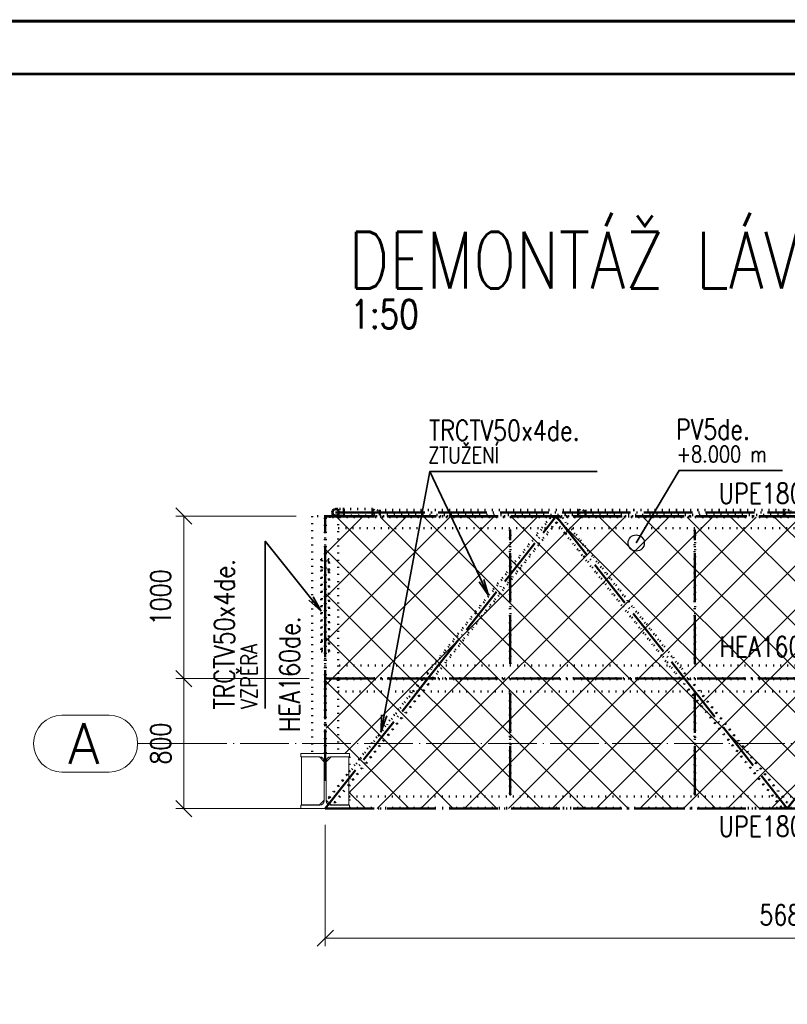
# Paper-space layout 'Layout1' of a CAD drawing. Extents: x -2 to 1033, y -36 to 596.
# Tile 56 of 89: x 301 to 395, y 473 to 594. Entities that reach past the tile are written whole.
import ezdxf
from ezdxf.enums import TextEntityAlignment as Align

# ---------------------------------------------------------------- set-up
doc = ezdxf.new("R2010")
doc.units = 0
for name, pattern in [('ACAD_ISO04W100', [30.5, 24, -3, 0.5, -3]), ('ACAD_ISO07W100', [3.5, 0.5, -3]), ('B_CARA_09', [0.5, 0, -0.5]), ('HP_01_CER_B', [8, 5, -1, 1, -1])]:
    doc.linetypes.add(name, pattern=pattern)
doc.layers.get('0').update_dxf_attribs({"linetype": 'CONTINUOUS'})
doc.layers.get('DEFPOINTS').update_dxf_attribs({"color": 132, "linetype": 'CONTINUOUS'})
doc.layers.add('RAMECEK_HP', color=251, linetype='CONTINUOUS')
for name, color, linetype, lineweight in [('SS_1.ET-HALA_TaO-RASTR', 7, 'HP_01_CER_B', 13), ('SS_1.ET-HALA_TaO-SLOUP', 9, 'CONTINUOUS', 13), ('SS_2.ET-DEMONTAZE_OK', 20, 'B_CARA_09', 50), ('SS_NADPIS_7', 6, 'CONTINUOUS', 70), ('SS_PODKLADY_KOTY', 251, 'CONTINUOUS', 13), ('SS_POPIS_PROFILU_de.', 214, 'CONTINUOUS', 35), ('SS_SRAFY', 8, 'CONTINUOUS', 18)]:
    doc.layers.add(name, color=color, linetype=linetype, lineweight=lineweight)
doc.styles.add('ROMANS', font='romans.shx', dxfattribs={"width": 0.8})
doc.styles.add('romans.shx', font='romans.shx', dxfattribs={"height": 5})
doc.dimstyles.new('A-1_(2.5)_50AS', dxfattribs={"dimtxt": 2.5, "dimasz": 2, "dimexe": 1, "dimexo": 2, "dimgap": 0, "dimtad": 0, "dimdec": 1, "dimlfac": 50, "dimrnd": 1, "dimtxsty": 'ROMANS', "dimblk1": 'OBLIQUE', "dimblk2": 'OBLIQUE', "dimsah": 1, "dimcen": 2, "dimclrd": 256, "dimclre": 256, "dimclrt": 256, "dimadec": 1, "dimazin": 2, "dimtfac": 0.714286, "dimtdec": 1, "dimtmove": 0, "dimatfit": 3, "dimldrblk": 'OPEN', "dimfxl": 1, "dimtvp": 1.142857, "dimtfill": 1, "dimtolj": 1, "dimlwd": -1, "dimlwe": -1, "dimarcsym": 0})

# ---------------------------------------------------------------- blocks, each defined once
blk = doc.blocks.new('*U6')
at = {"layer": 'RAMECEK_HP', "lineweight": 35, "const_width": 0.35}
for points in [[(0, 594), (0, 0), (841, 0), (841, 594)], [(6.5, 587.5), (6.5, 6.5), (834.5, 6.5), (834.5, 587.5)]]:
    blk.add_lwpolyline(points, close=True, dxfattribs=at)
at = {"layer": 'DEFPOINTS', "style": 'ROMANS', "width": 0.8}
blk.add_attdef('TISK', text='', height=10, dxfattribs=at).set_placement((841, -33), align=Align.RIGHT)
blk = doc.blocks.new('_Oblique')
at = {"color": 0, "linetype": 'ByBlock', "lineweight": -2}
blk.add_line((-0.5, -0.5), (0.5, 0.5), dxfattribs=at)
blk = doc.blocks.new('*D60')
at = {"layer": 'DEFPOINTS', "color": 0, "transparency": 16777216}
for p in [(338.59, 497.08, -7836.62), (452.29, 497.08, -7836.62), (338.59, 481.13)]:
    blk.add_point(p, dxfattribs=at)
at = {"layer": 'SS_PODKLADY_KOTY', "transparency": 16777216}
for p, q in [((338.59, 495.08), (338.59, 480.13)), ((452.29, 495.08), (452.29, 480.13)), ((452.29, 481.13), (338.59, 481.13))]:
    blk.add_line(p, q, dxfattribs=at)
at = {"layer": 'SS_PODKLADY_KOTY', "transparency": 16777216, "xscale": 2, "yscale": 2, "zscale": 2, "rotation": 180}
blk.add_blockref('_Oblique', (338.59, 481.13), dxfattribs=at)
at = {"layer": 'SS_PODKLADY_KOTY', "transparency": 16777216, "xscale": 2, "yscale": 2, "zscale": 2}
blk.add_blockref('_Oblique', (452.29, 481.13), dxfattribs=at)
at = {"layer": 'SS_PODKLADY_KOTY', "transparency": 16777216, "insert": (395.44, 483.99), "char_height": 2.5, "attachment_point": 5, "style": 'ROMANS', "bg_fill": 3, "box_fill_scale": 1.1, "bg_fill_color": 256, "bg_fill_true_color": 13158600, "bg_fill_transparency": 0}
blk.add_mtext('\\A1;5685', dxfattribs=at)
blk = doc.blocks.new('_OPEN')
at = {"color": 0, "linetype": 'ByBlock'}
for p, q in [((-1, 0.167), (0, 0)), ((0, 0), (-1, -0.167)), ((0, 0), (-1, 0))]:
    blk.add_line(p, q, dxfattribs=at)
blk = doc.blocks.new('*D61')
at = {"layer": 'DEFPOINTS', "color": 0, "transparency": 16777216}
for p in [(338.59, 513.08, -7835.1), (321.19, 497.08), (338.59, 497.08, -7836.62)]:
    blk.add_point(p, dxfattribs=at)
at = {"layer": 'SS_PODKLADY_KOTY', "transparency": 16777216}
for p, q in [((336.59, 513.08), (320.19, 513.08)), ((321.19, 513.08), (321.19, 497.08)), ((336.59, 497.08), (320.19, 497.08))]:
    blk.add_line(p, q, dxfattribs=at)
at = {"layer": 'SS_PODKLADY_KOTY', "transparency": 16777216, "xscale": 2, "yscale": 2, "zscale": 2}
for p, rotation in [((321.19, 513.08), 90), ((321.19, 497.08), 270)]:
    blk.add_blockref('_Oblique', p, dxfattribs=dict(at, rotation=rotation))
at = {"layer": 'SS_PODKLADY_KOTY', "transparency": 16777216, "insert": (318.33, 505.08), "char_height": 2.5, "attachment_point": 5, "rotation": 90, "style": 'ROMANS', "bg_fill": 3, "box_fill_scale": 1.1, "bg_fill_color": 256, "bg_fill_true_color": 13158600, "bg_fill_transparency": 0}
blk.add_mtext('\\A1;800', dxfattribs=at)
blk = doc.blocks.new('*D62')
at = {"layer": 'DEFPOINTS', "color": 0, "transparency": 16777216}
for p in [(321.19, 533.08), (336.99, 533.08, -7835.1), (338.59, 513.08, -7835.1)]:
    blk.add_point(p, dxfattribs=at)
at = {"layer": 'SS_PODKLADY_KOTY', "transparency": 16777216}
for p, q in [((334.99, 533.08), (320.19, 533.08)), ((321.19, 513.08), (321.19, 533.08)), ((336.59, 513.08), (320.19, 513.08))]:
    blk.add_line(p, q, dxfattribs=at)
at = {"layer": 'SS_PODKLADY_KOTY', "transparency": 16777216, "xscale": 2, "yscale": 2, "zscale": 2}
for p, rotation in [((321.19, 533.08), 90), ((321.19, 513.08), 270)]:
    blk.add_blockref('_Oblique', p, dxfattribs=dict(at, rotation=rotation))
at = {"layer": 'SS_PODKLADY_KOTY', "transparency": 16777216, "insert": (318.33, 523.08), "char_height": 2.5, "attachment_point": 5, "rotation": 90, "style": 'ROMANS', "bg_fill": 3, "box_fill_scale": 1.1, "bg_fill_color": 256, "bg_fill_true_color": 13158600, "bg_fill_transparency": 0}
blk.add_mtext('\\A1;1000', dxfattribs=at)

psp = doc.layouts.get("Layout1")

# ---------------------------------------------------------------- linework, layer by layer
at = {"layer": 'SS_1.ET-HALA_TaO-RASTR', "linetype": 'Continuous', "ltscale": 0.25}
for p, q in [((311.9975, 508.5798), (306.188, 508.5798)), ((306.188, 501.5798), (311.9975, 501.5798))]:
    psp.add_line(p, q, dxfattribs=at)
for centre, start, end in [((306.188, 505.0798), 90, 270), ((311.9975, 505.0798), 270, 90)]:
    psp.add_arc(centre, 3.5, start, end, dxfattribs=at)
at = {"layer": 'SS_1.ET-HALA_TaO-SLOUP', "color": 5, "linetype": 'Continuous', "ltscale": 0.25}
for p, q in [((339.2468, 503.4498), (341.5868, 503.4498)), ((341.5068, 503.4298), (339.3068, 503.4298)), ((341.5868, 503.8798), (341.5868, 503.4498))]:
    psp.add_line(p, q, dxfattribs=at)
at = {"layer": 'SS_2.ET-DEMONTAZE_OK', "color": 1, "linetype": 'ACAD_ISO07W100', "ltscale": 0.25}
for p, q in [((339.4595, 533.6951), (339.4256, 533.5248)), ((339.4256, 533.5248), (339.4595, 533.3545)), ((339.556, 533.8395), (339.4595, 533.6951)), ((339.4595, 533.3545), (339.556, 533.2102)), ((339.5131, 533.6729), (339.4836, 533.5248)), ((339.4836, 533.5248), (339.5131, 533.3767)), ((339.597, 533.7985), (339.5131, 533.6729)), ((339.5131, 533.3767), (339.597, 533.2512)), ((339.7003, 533.9359), (339.556, 533.8395)), ((339.7225, 533.8824), (339.597, 533.7985)), ((339.597, 533.2512), (339.7225, 533.1673)), ((339.8706, 533.9698), (339.7003, 533.9359)), ((339.8706, 533.9118), (339.7225, 533.8824)), ((339.8706, 533.9698), (340.0409, 533.9359)), ((339.9244, 533.9698), (339.8706, 533.9698)), ((339.9244, 533.9118), (339.8706, 533.9118)), ((339.8706, 533.9118), (340.0187, 533.8824)), ((340.1455, 533.9698), (339.9244, 533.9698)), ((340.1455, 533.9118), (339.9244, 533.9118)), ((340.0187, 533.8824), (340.1443, 533.7985)), ((340.1443, 533.2512), (340.0187, 533.1673)), ((340.0409, 533.9359), (340.1853, 533.8395)), ((340.1443, 533.7985), (340.2282, 533.6729)), ((340.2282, 533.3767), (340.1443, 533.2512)), ((340.4764, 533.9698), (340.1455, 533.9698)), ((340.4764, 533.9118), (340.1455, 533.9118)), ((340.1853, 533.8395), (340.2818, 533.6951)), ((340.2818, 533.3545), (340.1853, 533.2102)), ((340.2282, 533.6729), (340.2576, 533.5248)), ((340.2576, 533.5248), (340.2282, 533.3767)), ((340.2818, 533.6951), (340.3156, 533.5248)), ((340.3156, 533.5248), (340.2818, 533.3545)), ((340.8668, 533.9698), (340.4764, 533.9698)), ((340.8668, 533.9118), (340.4764, 533.9118)), ((344.4017, 533.9698), (340.8668, 533.9698)), ((340.8668, 533.9359), (340.8668, 533.9698)), ((340.8668, 533.8395), (340.8668, 533.9359)), ((344.4017, 533.9118), (340.8668, 533.9118)), ((340.8668, 533.6951), (340.8668, 533.8395)), ((340.8668, 533.5248), (340.8668, 533.6951)), ((340.8668, 533.3545), (340.8668, 533.5248)), ((340.8668, 533.2102), (340.8668, 533.3545)), ((344.4017, 533.9359), (344.4017, 533.9698)), ((344.4017, 533.8395), (344.4017, 533.9359)), ((344.4017, 533.6951), (344.4017, 533.8395)), ((344.4017, 533.5248), (344.4017, 533.6951)), ((344.4017, 533.3545), (344.4017, 533.5248)), ((344.4017, 533.2102), (344.4017, 533.3545)), ((369.6967, 533.8448), (345.2918, 533.8448)), ((345.2918, 533.8448), (345.2918, 533.8205)), ((345.2918, 533.8205), (345.2918, 533.7511)), ((369.6967, 533.8048), (345.2918, 533.8048)), ((345.2918, 533.7511), (345.2918, 533.6473)), ((345.2918, 533.6473), (345.2918, 533.5248)), ((345.2918, 533.5248), (345.2918, 533.4024)), ((345.2918, 533.4024), (345.2918, 533.2985)), ((345.2918, 533.2985), (345.2918, 533.2292)), ((345.2918, 533.2448), (369.6967, 533.2448)), ((345.2918, 533.2292), (345.2918, 533.2048)), ((369.6967, 533.8205), (369.6967, 533.8448)), ((369.6967, 533.7511), (369.6967, 533.8205)), ((369.6967, 533.6473), (369.6967, 533.7511)), ((369.6967, 533.5248), (369.6967, 533.6473)), ((369.6967, 533.4024), (369.6967, 533.5248)), ((369.6967, 533.2985), (369.6967, 533.4024)), ((369.6967, 533.2292), (369.6967, 533.2985)), ((369.6967, 533.2048), (369.6967, 533.2292)), ((394.9917, 533.8448), (370.5868, 533.8448)), ((370.5868, 533.8448), (370.5868, 533.8205)), ((370.5868, 533.8205), (370.5868, 533.7511)), ((394.9917, 533.8048), (370.5868, 533.8048)), ((370.5868, 533.7511), (370.5868, 533.6473)), ((370.5868, 533.6473), (370.5868, 533.5248)), ((370.5868, 533.5248), (370.5868, 533.4024)), ((370.5868, 533.4024), (370.5868, 533.2985)), ((370.5868, 533.2985), (370.5868, 533.2292)), ((370.5868, 533.2448), (394.9917, 533.2448)), ((370.5868, 533.2292), (370.5868, 533.2048)), ((394.9917, 533.8205), (394.9917, 533.8448)), ((394.9917, 533.7511), (394.9917, 533.8205)), ((394.9917, 533.6473), (394.9917, 533.7511)), ((394.9917, 533.5248), (394.9917, 533.6473)), ((394.9917, 533.4024), (394.9917, 533.5248)), ((394.9917, 533.2985), (394.9917, 533.4024)), ((394.9917, 533.2292), (394.9917, 533.2985)), ((394.9917, 533.2048), (394.9917, 533.2292)), ((339.556, 533.2102), (339.7003, 533.1137)), ((339.7003, 533.1137), (339.8706, 533.0798)), ((339.7225, 533.1673), (339.8706, 533.1378)), ((340.0187, 533.1673), (339.8706, 533.1378)), ((339.8706, 533.1378), (339.9244, 533.1378)), ((340.0409, 533.1137), (339.8706, 533.0798)), ((339.9244, 533.0798), (339.8706, 533.0798)), ((339.9244, 533.1378), (340.1455, 533.1378)), ((340.1455, 533.0798), (339.9244, 533.0798)), ((340.1853, 533.2102), (340.0409, 533.1137)), ((340.0868, 533.0798), (340.0868, 532.9698)), ((340.1575, 532.9698), (340.0868, 532.9698)), ((340.1455, 533.1378), (340.4764, 533.1378)), ((340.4764, 533.0798), (340.1455, 533.0798)), ((340.1868, 532.9698), (340.1575, 532.9698)), ((340.1868, 533.0798), (340.1868, 532.9598)), ((450.6868, 532.9698), (340.1868, 532.9698)), ((340.1868, 532.9598), (340.1868, 514.6798)), ((340.4764, 533.1378), (340.8668, 533.1378)), ((340.8668, 533.0798), (340.4764, 533.0798)), ((340.8668, 533.1137), (340.8668, 533.2102)), ((340.8668, 533.1378), (344.4017, 533.1378)), ((340.8668, 533.0798), (340.8668, 533.1137)), ((344.4017, 533.0798), (340.8668, 533.0798)), ((344.4017, 533.1137), (344.4017, 533.2102)), ((344.4017, 533.0798), (344.4017, 533.1137)), ((446.4718, 533.0798), (344.4017, 533.0798)), ((345.2918, 533.2048), (369.6967, 533.2048)), ((351.122, 513.7596), (366.2138, 532.8698)), ((366.2766, 532.8202), (351.1848, 513.71)), ((351.8441, 513.1894), (366.9358, 532.2996)), ((366.9986, 532.25), (351.9068, 513.1398)), ((366.9986, 532.25), (366.2138, 532.8698)), ((367.8196, 532.8698), (367.0347, 532.2502)), ((382.1212, 513.1398), (367.0347, 532.2502)), ((367.0975, 532.2997), (382.184, 513.1894)), ((382.8434, 513.7099), (367.7568, 532.8202)), ((367.8196, 532.8698), (382.9061, 513.7595)), ((370.5868, 533.2048), (394.9917, 533.2048)), ((340.1868, 531.5798), (450.6868, 531.5798)), ((361.3768, 531.3798), (361.2768, 531.3798)), ((361.2768, 531.3798), (361.2768, 514.8798)), ((361.3768, 514.8798), (361.3768, 531.3798)), ((384.1168, 531.3798), (384.0168, 531.3798)), ((384.0168, 531.3798), (384.0168, 514.8798)), ((384.1168, 514.8798), (384.1168, 531.3798)), ((450.6868, 514.6798), (340.1868, 514.6798)), ((340.1868, 514.6798), (340.1868, 511.4798)), ((361.2768, 514.8798), (361.3768, 514.8798)), ((384.0168, 514.8798), (384.1168, 514.8798)), ((340.0868, 513.1398), (340.1575, 513.1398)), ((340.0868, 513.1398), (340.0868, 513.0198)), ((340.1575, 513.0198), (340.0868, 513.0198)), ((340.1575, 513.1398), (340.1868, 513.1398)), ((340.1868, 513.0198), (340.1575, 513.0198)), ((340.1868, 513.1398), (450.6868, 513.1398)), ((450.6868, 513.0198), (340.1868, 513.0198)), ((349.3217, 511.4798), (350.5378, 513.0198)), ((351.3226, 512.4), (350.5378, 513.0198)), ((351.122, 513.7596), (351.9068, 513.1398)), ((351.1848, 513.71), (351.9068, 513.1398)), ((382.1212, 513.1398), (382.9061, 513.7595)), ((383.4901, 513.0198), (382.7052, 512.4002)), ((395.3737, 497.8375), (383.4273, 512.9702)), ((383.4901, 513.0198), (395.4365, 497.8871)), ((339.7218, 497.8394), (351.2598, 512.4496)), ((340.1868, 511.4798), (450.6868, 511.4798)), ((340.1868, 511.4798), (340.1868, 503.8798)), ((351.3226, 512.4), (341.5868, 500.0719)), ((341.5868, 501.6854), (349.3217, 511.4798)), ((361.3768, 511.2798), (361.2768, 511.2798)), ((361.2768, 511.2798), (361.2768, 498.7798)), ((361.3768, 498.7798), (361.3768, 511.2798)), ((384.1168, 511.2798), (384.0168, 511.2798)), ((384.0168, 511.2798), (384.0168, 498.7798)), ((384.1168, 498.7798), (384.1168, 511.2798)), ((341.5868, 501.6854), (341.5068, 501.5841)), ((341.5068, 499.9706), (339.7846, 497.7898)), ((341.5068, 499.9706), (341.5868, 500.0719)), ((449.2867, 498.5798), (341.5868, 498.5798)), ((361.2768, 498.7798), (361.3768, 498.7798)), ((384.0168, 498.7798), (384.1168, 498.7798))]:
    psp.add_line(p, q, dxfattribs=at)
at = {"layer": 'SS_2.ET-DEMONTAZE_OK', "color": 9, "linetype": 'ACAD_ISO04W100', "ltscale": 0.25}
for p, q in [((344.8468, 533.5248), (340.8668, 533.5248)), ((344.8468, 533.5248), (370.1418, 533.5248)), ((370.1418, 533.5248), (395.4368, 533.5248)), ((395.4368, 533.5248), (420.7318, 533.5248)), ((351.2223, 513.0798), (367.0168, 533.0798)), ((367.0168, 533.0798), (382.8057, 513.0798)), ((361.3268, 514.8798), (361.3268, 531.3798)), ((384.0668, 514.8798), (384.0668, 531.3798)), ((361.3268, 498.7798), (361.3268, 511.2798)), ((384.0668, 498.7798), (384.0668, 511.2798))]:
    psp.add_line(p, q, dxfattribs=at)
at = {"layer": 'SS_2.ET-DEMONTAZE_OK', "color": 1, "linetype": 'ACAD_ISO07W100', "ltscale": 0.25}
for centre, radius in [((344.8468, 533.5248), 0.445), ((344.8468, 533.5248), 0.345), ((370.1418, 533.5248), 0.445), ((370.1418, 533.5248), 0.345), ((395.4368, 533.5248), 0.445), ((395.4368, 533.5248), 0.345)]:
    psp.add_circle(centre, radius, dxfattribs=at)
at = {"layer": 'SS_2.ET-DEMONTAZE_OK', "color": 9, "linetype": 'ACAD_ISO04W100', "ltscale": 0.25, "extrusion": (-2.44929e-16, 1, 2.44929e-16)}
psp.add_arc((-340.8668, 0, 533.5248), 1.02, 270, 353.243673, dxfattribs=at)
at = {"layer": 'SS_POPIS_PROFILU_de.', "color": 0, "linetype": 'ByBlock', "lineweight": -2}
psp.add_line((376.8451, 529.7717, -7835), (377.8631, 531.4932, -7835), dxfattribs=at)
at = {"layer": 'SS_POPIS_PROFILU_de.', "color": 0, "linetype": 'ByBlock'}
for p, q in [((358.6679, 523.3147, -15671.12), (357.5132, 524.9813, -15671.12)), ((358.6679, 523.3147, -15671.12), (357.8146, 525.1235, -15671.12)), ((358.1161, 525.2658, -15671.12), (358.6679, 523.3147, -15671.12)), ((345.4542, 506.5826, -7835), (345.4963, 508.6098, -7835)), ((345.4542, 506.5826, -7835), (345.8239, 508.5482, -7835)), ((346.1515, 508.4865, -7835), (345.4542, 506.5826, -7835))]:
    psp.add_line(p, q, dxfattribs=at)
at = {"layer": 'SS_POPIS_PROFILU_de.', "color": 214}
for points in [[(345.4542, 506.5826), (351.4703, 538.5727), (372.0418, 538.5727)], [(358.6679, 523.3147), (351.4703, 538.5727), (372.0418, 538.5727)], [(376.8451, 529.7717), (382.13, 538.7085), (394.8538, 538.7085)]]:
    psp.add_lwpolyline(points, dxfattribs=at)
at = {"layer": 'SS_POPIS_PROFILU_de.', "color": 0, "linetype": 'ByBlock', "lineweight": -2}
psp.add_circle((376.8451, 529.7717, -7835), 1, dxfattribs=at)

# ---------------------------------------------------------------- block references
at = {"layer": 'RAMECEK_HP'}
psp.add_blockref('*U6', (0, 0), dxfattribs=at)

# ---------------------------------------------------------------- texts
at = {"layer": 'SS_1.ET-HALA_TaO-RASTR', "color": 7, "style": 'romans.shx'}
psp.add_text('A', height=5, dxfattribs=at).set_placement((306.9449, 502.5798))
at = {"layer": 'SS_NADPIS_7', "color": 6, "style": 'romans.shx', "width": 0.8}
psp.add_text('DEMONTÁŽ LÁVKY +8.000 m', height=7, dxfattribs=at).set_placement((341.4293, 561.082))
at = {"layer": 'SS_NADPIS_7', "color": 2, "style": 'romans.shx', "width": 0.8}
psp.add_text('1:50', height=3.5, dxfattribs=at).set_placement((341.6795, 556.182))
at = {"layer": 'SS_POPIS_PROFILU_de.', "color": 214, "style": 'romans.shx', "width": 0.8}
for s, height, p in [('TRCTV50x4de.', 2.5, (351.3547, 542.3727)), ('TRCTV50x4de.', 2.5, (351.3547, 542.3727)), ('PV5de.', 2.5, (381.7529, 542.5085)), ('ZTUŽENÍ', 2, (351.259, 539.5727)), ('ZTUŽENÍ', 2, (351.259, 539.5727)), ('+8.000 m', 2, (381.8115, 539.7085)), ('UPE180de.', 2.5, (386.9848, 534.6212)), ('HEA160de.', 2.5, (387.0916, 515.7651))]:
    psp.add_text(s, height=height, dxfattribs=at).set_placement(p)

# ---------------------------------------------------------------- next in the draw order: dimensions: what is measured, and where the dimension line sits
at = {"layer": 'SS_PODKLADY_KOTY'}
dim = psp.add_linear_dim(base=(338.5868, 481.1291), p1=(452.2868, 497.0798, -7836.62), p2=(338.5868, 497.0798, -7836.62), dimstyle='A-1_(2.5)_50AS', dxfattribs=at)
dim.commit()
dim.dimension.update_dxf_attribs({"geometry": '*D60', "text_midpoint": (395.4368, 483.9862)})

# ---------------------------------------------------------------- next in the draw order: linework, layer by layer
at = {"layer": 'SS_1.ET-HALA_TaO-SLOUP', "color": 5, "linetype": 'Continuous', "ltscale": 0.25}
for p, q in [((341.5068, 497.5298), (341.5068, 503.4298)), ((341.5868, 497.5098), (339.2468, 497.5098)), ((339.3068, 497.5298), (341.5068, 497.5298)), ((341.5868, 497.5098), (341.5868, 497.0798))]:
    psp.add_line(p, q, dxfattribs=at)
at = {"layer": 'SS_2.ET-DEMONTAZE_OK', "color": 9, "linetype": 'ACAD_ISO04W100', "ltscale": 0.25}
for p, q in [((382.8057, 513.0798), (395.4368, 497.0798)), ((395.4368, 497.0798), (408.0679, 513.0798))]:
    psp.add_line(p, q, dxfattribs=at)
at = {"layer": 'SS_2.ET-DEMONTAZE_OK', "color": 1, "linetype": 'ACAD_ISO07W100', "ltscale": 0.25}
for p, q in [((394.6516, 497.2675), (382.7052, 512.4002)), ((382.768, 512.4497), (394.7144, 497.3171)), ((341.5868, 503.4498), (341.5868, 497.5098)), ((341.5868, 497.1898), (449.2867, 497.1898)), ((341.5868, 497.0798), (449.2867, 497.0798)), ((394.6516, 497.2675), (395.4365, 497.8871))]:
    psp.add_line(p, q, dxfattribs=at)

# ---------------------------------------------------------------- next in the draw order: texts
at = {"layer": 'SS_POPIS_PROFILU_de.', "color": 214, "style": 'romans.shx', "width": 0.8}
psp.add_text('UPE180de.', height=2.5, dxfattribs=at).set_placement((386.9938, 493.653))

# ---------------------------------------------------------------- next in the draw order: dimensions: what is measured, and where the dimension line sits
at = {"layer": 'SS_PODKLADY_KOTY'}
dim = psp.add_linear_dim(base=(321.1894, 497.0798), p1=(338.5868, 513.0798, -7835.1), p2=(338.5868, 497.0798, -7836.62), angle=90, dimstyle='A-1_(2.5)_50AS', dxfattribs=at)
dim.commit()
dim.dimension.update_dxf_attribs({"geometry": '*D61', "text_midpoint": (318.3323, 505.0798)})

# ---------------------------------------------------------------- next in the draw order: linework, layer by layer
at = {"layer": 'SS_1.ET-HALA_TaO-RASTR', "linetype": 'ACAD_ISO04W100', "ltscale": 0.25}
for p, q in [((320.4975, 505.0798), (315.4975, 505.0798)), ((320.4965, 505.0798), (474.1595, 505.0798)), ((320.4965, 505.0798), (320.4975, 505.0798))]:
    psp.add_line(p, q, dxfattribs=at)
at = {"layer": 'SS_1.ET-HALA_TaO-SLOUP', "color": 5, "linetype": 'Continuous', "ltscale": 0.25}
for p, q in [((341.5868, 503.8798), (335.5868, 503.8798)), ((335.5868, 503.8798), (335.5868, 503.4498)), ((335.5868, 503.4498), (337.9268, 503.4498)), ((337.8668, 503.4298), (335.6668, 503.4298)), ((335.6668, 503.4298), (335.6668, 497.5298)), ((338.4668, 502.8298), (337.8668, 503.4298)), ((339.3068, 503.4298), (338.7068, 502.8298)), ((338.4668, 502.9098), (338.4668, 498.0498)), ((338.7068, 498.0498), (338.7068, 502.9098)), ((337.8668, 497.5298), (338.4668, 498.1298)), ((338.7068, 498.1298), (339.3068, 497.5298)), ((337.9268, 497.5098), (335.5868, 497.5098)), ((335.5868, 497.5098), (335.5868, 497.0798)), ((335.5868, 497.0798), (341.5868, 497.0798)), ((335.6668, 497.5298), (337.8668, 497.5298))]:
    psp.add_line(p, q, dxfattribs=at)
at = {"layer": 'SS_1.ET-HALA_TaO-SLOUP', "color": 5, "linetype": 'Continuous', "ltscale": 0.25, "extrusion": (-2.99952e-32, 2.44929e-16, -1)}
for centre, start, end in [((-337.9268, 502.9098), 90, 180), ((-339.2468, 502.9098), 0, 90), ((-337.9268, 498.0498), 180, 270), ((-339.2468, 498.0498), 270, 0)]:
    psp.add_arc(centre, 0.54, start, end, dxfattribs=at)
at = {"layer": 'SS_2.ET-DEMONTAZE_OK', "color": 1, "linetype": 'ACAD_ISO07W100', "ltscale": 0.25}
for q in [(341.5068, 501.5841), (339.7846, 497.7898), (339.7846, 497.7898)]:
    psp.add_line((338.9998, 498.4096), q, dxfattribs=at)
at = {"layer": 'SS_2.ET-DEMONTAZE_OK', "color": 9, "linetype": 'ACAD_ISO04W100', "ltscale": 0.25}
psp.add_line((338.5868, 497.0798), (452.2868, 497.0798), dxfattribs=at)

# ---------------------------------------------------------------- next in the draw order: dimensions: what is measured, and where the dimension line sits
at = {"layer": 'SS_PODKLADY_KOTY'}
dim = psp.add_linear_dim(base=(321.1894, 533.0798), p1=(338.5868, 513.0798, -7835.1), p2=(336.9868, 533.0798, -7835.1), angle=90, dimstyle='A-1_(2.5)_50AS', override={"dimtmove": 1}, dxfattribs=at)
dim.commit()
dim.dimension.update_dxf_attribs({"geometry": '*D62', "text_midpoint": (318.3323, 523.0798)})

# ---------------------------------------------------------------- next in the draw order: hatches: boundary and pattern name
at = {"layer": 'SS_SRAFY'}
h = psp.add_hatch(dxfattribs=at)
h.set_pattern_fill('ANSI37', color=9, scale=1.2, angle=90, style=0)
h.set_pattern_definition([(135, (395.4368, 515.2268), (-2.69408, -2.69408), []), (225, (395.4368, 515.2268), (2.69408, -2.69408), [])])
h.paths.add_polyline_path([(338.6868, 503.8798), (341.5868, 503.8798), (341.5868, 497.0798), (449.2867, 497.0798), (449.2867, 503.8798), (452.1868, 503.8798), (452.1868, 532.9598), (338.6868, 532.9598)], flags=0)

# ---------------------------------------------------------------- next in the draw order: linework, layer by layer
at = {"layer": 'SS_2.ET-DEMONTAZE_OK', "color": 1, "linetype": 'ACAD_ISO07W100', "ltscale": 0.25}
for p, q in [((338.5868, 533.0798), (336.9868, 533.0798)), ((336.9868, 533.0798), (336.9868, 503.8798)), ((338.5268, 503.8798), (338.5268, 533.0798)), ((338.6068, 533.0798), (338.5868, 533.0798)), ((338.5868, 533.0798), (338.5868, 503.8798)), ((339.8706, 533.0798), (338.6068, 533.0798)), ((338.6068, 533.0798), (338.6068, 532.9598)), ((338.6068, 532.9598), (452.2668, 532.9598)), ((338.6468, 503.8798), (338.6468, 533.0798)), ((340.0868, 532.9698), (338.6468, 532.9698)), ((339.0868, 527.7869), (338.0868, 527.7869)), ((338.0868, 527.7869), (338.0868, 526.3727)), ((339.0068, 527.6738), (338.1668, 527.6738)), ((338.1668, 527.6738), (338.1668, 526.4858)), ((339.0068, 526.4858), (339.0068, 527.6738)), ((339.0868, 526.3727), (339.0868, 527.7869)), ((339.0868, 526.3727), (338.0868, 526.3727)), ((338.0868, 526.3727), (338.0868, 516.4127)), ((339.0068, 526.4858), (338.1668, 526.4858)), ((338.1668, 526.4858), (338.1668, 516.5258)), ((339.0068, 516.5258), (339.0068, 526.4858)), ((339.0868, 516.4127), (339.0868, 526.3727)), ((338.0868, 517.8269), (339.0868, 517.8269)), ((338.1668, 517.7138), (339.0068, 517.7138)), ((338.0868, 516.4127), (339.0868, 516.4127)), ((338.1668, 516.5258), (339.0068, 516.5258)), ((338.6468, 513.1398), (340.0868, 513.1398)), ((340.0868, 513.0198), (338.6468, 513.0198)), ((350.6006, 512.9702), (339.0626, 498.36))]:
    psp.add_line(p, q, dxfattribs=at)
at = {"layer": 'SS_2.ET-DEMONTAZE_OK', "color": 9, "linetype": 'ACAD_ISO04W100', "ltscale": 0.25}
for p, q in [((338.5868, 533.0798), (452.2868, 533.0798)), ((338.5868, 500.4798), (338.5868, 533.0798)), ((338.6068, 533.0198), (452.2668, 533.0198)), ((338.5868, 527.0798), (338.5868, 517.1198)), ((338.5868, 513.0798), (452.2868, 513.0798)), ((338.5868, 497.0798), (351.2223, 513.0798))]:
    psp.add_line(p, q, dxfattribs=at)
at = {"layer": 'SS_POPIS_PROFILU_de.', "color": 0, "linetype": 'ByBlock'}
for p, q in [((338.0868, 521.3927, -15673.14), (336.5761, 522.7451, -15673.14)), ((338.0868, 521.3927, -15673.14), (336.8362, 522.9535, -15673.14)), ((337.0963, 523.1619, -15673.14), (338.0868, 521.3927, -15673.14))]:
    psp.add_line(p, q, dxfattribs=at)
at = {"layer": 'SS_POPIS_PROFILU_de.', "color": 214}
psp.add_lwpolyline([(338.0868, 521.3927), (331.2083, 529.9776), (331.2083, 509.4062)], dxfattribs=at)

# ---------------------------------------------------------------- next in the draw order: texts
at = {"layer": 'SS_POPIS_PROFILU_de.', "color": 214, "style": 'romans.shx', "width": 0.8}
for s, height, p in [('TRCTV50x4de.', 2.5, (327.4083, 509.2905)), ('HEA160de.', 2.5, (335.4601, 506.5239)), ('VZPĚRA', 2, (330.2083, 509.3284))]:
    psp.add_text(s, height=height, rotation=90, dxfattribs=at).set_placement(p)

doc.saveas('drawing.dxf')
